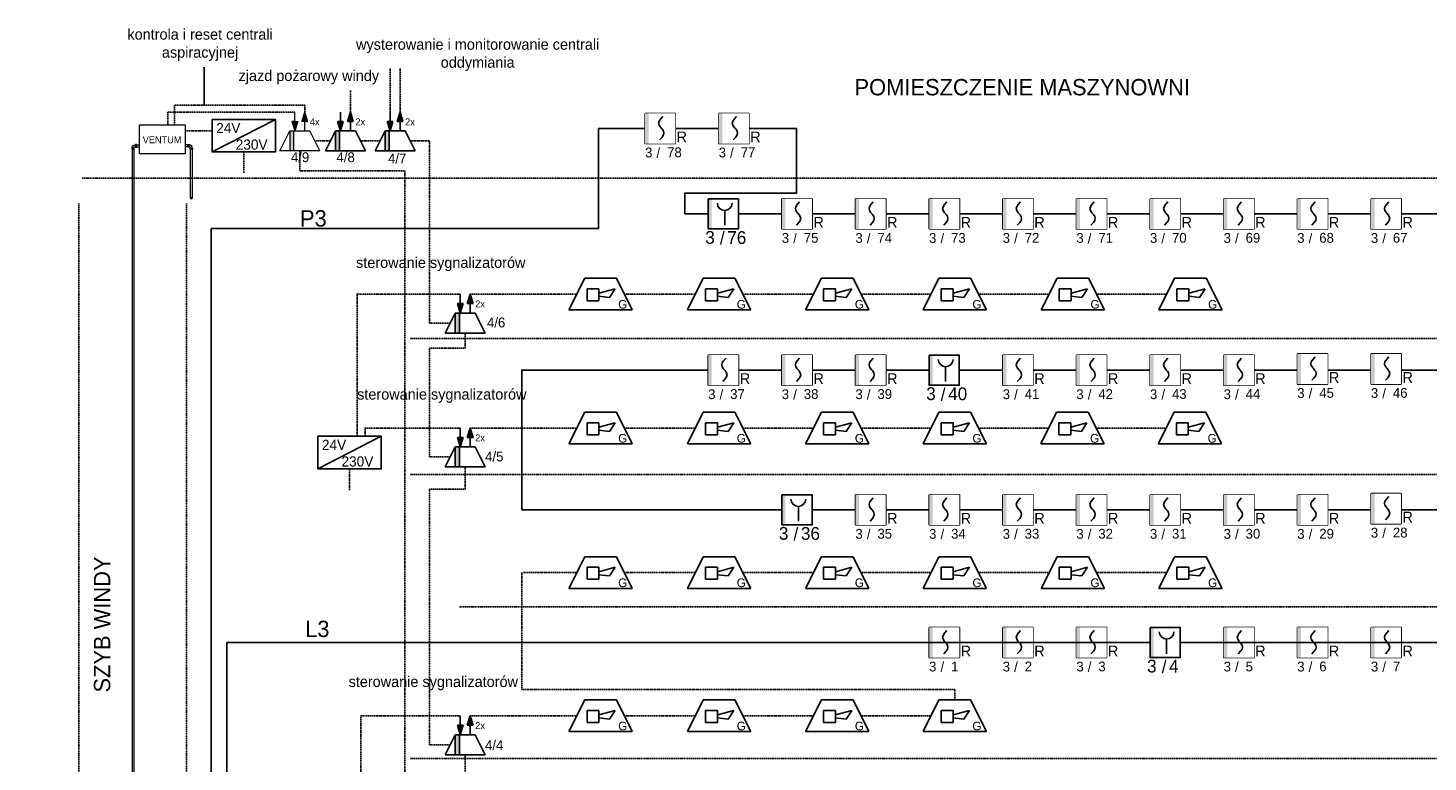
# Model space of a CAD drawing. Header units: millimetres. Extents: x -26513 to 76799, y 0 to 112149.
# Tile 4 of 98: x -10267 to -7415, y 76009 to 77505. Entities that reach past the tile are written whole.
import ezdxf
from ezdxf.enums import TextEntityAlignment as Align

# ---------------------------------------------------------------- set-up
doc = ezdxf.new("R2010")
doc.units = ezdxf.units.MM
doc.header["$LTSCALE"] = 2
doc.set_wipeout_variables(frame=1)
for name, pattern in [('CENTER2', [1.125, 0.75, -0.125, 0.125, -0.125]), ('HIDDEN', [0.375, 0.25, -0.125]), ('KRESKOWA', [19.05, 12.7, -6.35])]:
    doc.linetypes.add(name, pattern=pattern)
doc.layers.add('!SSP', color=1, linetype='Continuous', lineweight=20)
doc.layers.add('instalacja p.poż.', color=1, linetype='Continuous', lineweight=0)
for name, color, linetype in [('Linia SSP', 1, 'Continuous'), ('SIEMENS_czujki', 1, 'Continuous'), ('ssp', 1, 'Continuous')]:
    doc.layers.add(name, color=color, linetype=linetype)

# ---------------------------------------------------------------- blocks, each defined once
blk = doc.blocks.new('DUO')
at = {"color": 0}
blk.add_wipeout([(0, 61.4), (61.4, 61.4), (61.4, 0), (0, 0)], dxfattribs=at).dxf.layer = 'ssp'
at = {"layer": 'ssp'}
blk.add_lwpolyline([(0, 61.4), (61.4, 61.4), (61.4, 0), (0, 0)], close=True, dxfattribs=at)
blk.add_wipeout([(0, 61.4), (61.4, 61.4), (61.4, 0), (0, 0)]).dxf.layer = 'ssp'
h = blk.add_hatch(color=256, dxfattribs=at)
h.set_gradient(color1=(255, 0, 0), color2=(224, 0, 0), one_color=1, name='INVSPHERICAL')
h.paths.add_polyline_path([(7.2, 30.7), (7.2, 61.4), (0, 61.4), (0, 30.7)])
h.paths.add_polyline_path([(7.2, 0), (7.2, 30.7), (0, 30.7), (0, 0)])
for p, q in [((27.4, 41.5), (28.4, 45.4)), ((28.4, 37.6), (27.4, 41.5)), ((28.4, 45.4), (31.3, 49.9)), ((30.6, 34.3), (28.4, 37.6)), ((31.3, 33.1), (30.6, 34.3)), ((31.3, 49.9), (36.1, 55.2)), ((32.8, 31.4), (31.3, 33.1)), ((32.8, 31.4), (34.4, 29.7)), ((34.4, 29.7), (35.1, 28.6)), ((35.1, 28.6), (37.3, 25.3)), ((34.4, 13), (29.5, 7.6)), ((37.3, 17.4), (34.4, 13)), ((37.3, 25.3), (38.2, 21.3)), ((38.2, 21.3), (37.3, 17.4))]:
    blk.add_line(p, q, dxfattribs=at)
blk.add_text('R', height=22, dxfattribs=at).set_placement((64.1, 2.4))
at = {"layer": 'ssp', "flags": 8}
blk.add_attdef('PETLA', text='', height=20, dxfattribs=at).set_placement((14.7, -8.3), align=Align.TOP_RIGHT)
for tag, p in [('/', (23, -9)), ('ADRES', (44.6, -8))]:
    blk.add_attdef(tag, text='', height=20, dxfattribs=at).set_placement(p, align=Align.TOP_LEFT)
blk = doc.blocks.new('głosowy')
at = {"layer": 'ssp', "color": 1}
for p, q in [((-40.2, 0), (-20.1, 40.2)), ((-20.1, 40.2), (20.1, 40.2)), ((40.2, 0), (20.1, 40.2)), ((-17.2, 26.8), (-2.1, 26.8)), ((-17.2, 11.7), (-17.2, 26.8)), ((-2.1, 21.1), (18.5, 26.8)), ((-2.1, 26.8), (-2.1, 11.7)), ((18.5, 26.8), (11.4, 15.9)), ((40.2, 0), (-40.2, 0)), ((-2.1, 11.7), (-17.2, 11.7)), ((11.4, 15.9), (-2.1, 17.3))]:
    blk.add_line(p, q, dxfattribs=at)
blk.add_text('G', height=11, dxfattribs=at).set_placement((22.4, 1.6))
blk = doc.blocks.new('eks')
at = {"layer": 'ssp'}
h = blk.add_hatch(color=256, dxfattribs=at)
h.set_gradient(color1=(255, 0, 0), color2=(255, 0, 0))
h.paths.add_polyline_path([(-5.2, 20.7), (-2.2, 30.4), (-5.2, 30.4)])
h.paths.add_polyline_path([(-5.2, 20.7), (-5.2, 30.4), (-8.1, 30.4)])
h = blk.add_hatch(color=256, dxfattribs=at)
h.set_gradient(color1=(255, 0, 0), color2=(255, 0, 0))
h.paths.add_polyline_path([(5.2, 40.2), (2.2, 30.4), (5.2, 30.4), (8.1, 30.4)])
h = blk.add_hatch(color=256, dxfattribs=at)
h.set_gradient(color1=(255, 0, 0), color2=(255, 0, 0))
h.paths.add_polyline_path([(-6, 0), (-6, 20.7), (-10.3, 20.7), (-10.3, 0)])
for p, q in [((-5.2, 30.4), (-8.1, 30.4)), ((-8.1, 30.4), (-5.2, 20.7)), ((-5.2, 30.4), (-5.2, 40.2)), ((-5.2, 30.4), (-2.2, 30.4)), ((-2.2, 30.4), (-5.2, 20.7)), ((2.2, 30.4), (5.2, 40.2)), ((5.2, 30.4), (2.2, 30.4)), ((8.1, 30.4), (5.2, 40.2)), ((5.2, 20.7), (5.2, 30.4)), ((5.2, 30.4), (8.1, 30.4)), ((-20.7, 0), (-10.3, 20.7)), ((-10.3, 20.7), (10.3, 20.7)), ((-10.3, 20.7), (-10.3, 0)), ((-6, 0), (-6, 20.7)), ((20.7, 0), (10.3, 20.7)), ((20.7, 0), (-20.7, 0))]:
    blk.add_line(p, q, dxfattribs=at)
blk.add_text('2x', height=7.14, dxfattribs=at).set_placement((10.3, 26.5))
blk = doc.blocks.new('ROP')
blk.add_wipeout([(-15.4, 76.7), (76.7, 76.7), (76.7, -15.4), (-15.4, -15.4)]).dxf.layer = 'ssp'
at = {"layer": 'ssp'}
h = blk.add_hatch(color=256, dxfattribs=at)
h.set_gradient(color1=(255, 0, 0), color2=(224, 0, 0), one_color=1, name='INVSPHERICAL')
h.paths.add_polyline_path([(-4.6, 30.7), (-4.6, 76.7), (-15.4, 76.7), (-15.4, 30.7)])
h.paths.add_polyline_path([(-4.6, -15.4), (-4.6, 30.7), (-15.4, 30.7), (-15.4, -15.4)])
blk.add_line((35, 41), (35, -4.1), dxfattribs=at)
blk.add_lwpolyline([(-15.4, 76.7), (76.7, 76.7), (76.7, -15.4), (-15.4, -15.4)], close=True, dxfattribs=at)
blk.add_arc((35, 63.6), 22.6, 180, 0, dxfattribs=at)
blk.add_text('/', height=39, dxfattribs=at).set_placement((27.4, -42.4), align=Align.MIDDLE)
at = {"layer": 'ssp', "flags": 8}
blk.add_attdef('PETLA', text='', height=39, dxfattribs=at).set_placement((4.5, -21.7), align=Align.TOP_RIGHT)
blk.add_attdef('ADRES', text='', height=39, dxfattribs=at).set_placement((42.6, -22), align=Align.TOP_LEFT)

msp = doc.modelspace()

# ---------------------------------------------------------------- hatches: boundary and pattern name
at = {"layer": 'Linia SSP', "lineweight": 5}
h = msp.add_hatch(color=1, dxfattribs=at)
h.set_gradient(color1=(255, 0, 0), color2=(255, 0, 0))
h.paths.add_polyline_path([(-9723.8, 77295), (-9717.9, 77314.3), (-9723.8, 77314.3)])
h.paths.add_polyline_path([(-9723.8, 77295), (-9723.8, 77314.3), (-9729.6, 77314.3)])
h = msp.add_hatch(color=256, dxfattribs=at)
h.set_gradient(color1=(255, 0, 0), color2=(255, 0, 0))
h.paths.add_polyline_path([(-9703.4, 77333.6), (-9709.2, 77314.3), (-9703.4, 77314.3), (-9697.5, 77314.3)])
h = msp.add_hatch(color=256, dxfattribs=at)
h.set_gradient(color1=(255, 0, 0), color2=(255, 0, 0))
h.paths.add_polyline_path([(-9725.5, 77254.3), (-9725.5, 77295), (-9733.9, 77295), (-9733.9, 77254.3)])

# ---------------------------------------------------------------- linework, layer by layer
at = {"layer": '!SSP'}
for points in [[(-10055.8, 77259.7), (-10055.8, 77257.7), (-10050.8, 77257.7), (-10050.8, 77259.7)], [(-10048.3, 77262.2), (-10046.3, 77262.2), (-10046.3, 77267.2), (-10048.3, 77267.2)], [(-9939.5, 77262.2), (-9941.5, 77262.2), (-9941.5, 77267.2), (-9939.5, 77267.2)], [(-9932, 77259.7), (-9932, 77257.7), (-9937, 77257.7), (-9937, 77259.7)]]:
    msp.add_lwpolyline(points, close=True, dxfattribs=at)
for points in [[(-10055.3, 77259.7), (-10055.3, 77260.7, -0.414214), (-10049.3, 77266.7), (-10048.3, 77266.7)], [(-10051.3, 77259.7), (-10051.3, 77260.7, -0.414214), (-10049.3, 77262.7), (-10048.3, 77262.7)], [(-9932.5, 77259.7), (-9932.5, 77260.7, 0.414214), (-9938.5, 77266.7), (-9939.5, 77266.7)], [(-9936.5, 77259.7), (-9936.5, 77260.7, 0.414214), (-9938.5, 77262.7), (-9939.5, 77262.7)]]:
    msp.add_lwpolyline(points, format="xyb", dxfattribs=at)
for points in [[(-10051.3, 77259.7), (-10055.3, 77259.7)], [(-10051.3, 77257.7), (-10055.3, 77257.7)], [(-10055.3, 77257.7), (-10055.3, 74983.6)], [(-10051.3, 74983.6), (-10051.3, 77257.7)], [(-10046.3, 77266.7), (-10040.1, 77266.7)], [(-10046.3, 77262.7), (-10040.1, 77262.7)], [(-9941.5, 77266.7), (-9946.9, 77266.7)], [(-9941.5, 77262.7), (-9946.9, 77262.7)], [(-9936.5, 77259.7), (-9932.5, 77259.7)], [(-9936.5, 77257.7), (-9932.5, 77257.7)], [(-9936.5, 77158), (-9936.5, 77257.7)], [(-9932.5, 77257.7), (-9932.5, 77158)]]:
    msp.add_lwpolyline(points, dxfattribs=at)
at = {"layer": 'instalacja p.poż.'}
msp.add_lwpolyline([(-10040.1, 77307.5), (-9946.9, 77307.5), (-9946.9, 77248.5), (-10040.1, 77248.5)], close=True, dxfattribs=at)
at = {"layer": 'instalacja p.poż.', "extrusion": (0, 0, -1)}
msp.add_ellipse((-9934.5, 77158), major_axis=(2, 0), ratio=0.451, dxfattribs=at)
at = {"layer": 'Linia SSP', "color": 1, "lineweight": 5}
for p, q in [((-9723.8, 77314.3), (-9729.6, 77314.3)), ((-9729.6, 77314.3), (-9723.8, 77295)), ((-9723.8, 77314.3), (-9723.8, 77333.6)), ((-9723.8, 77314.3), (-9717.9, 77314.3)), ((-9717.9, 77314.3), (-9723.8, 77295)), ((-9709.2, 77314.3), (-9703.4, 77333.6)), ((-9703.4, 77314.3), (-9709.2, 77314.3)), ((-9697.5, 77314.3), (-9703.4, 77333.6)), ((-9703.4, 77295), (-9703.4, 77314.3)), ((-9703.4, 77314.3), (-9697.5, 77314.3)), ((-9754.3, 77254.3), (-9733.9, 77295)), ((-9733.9, 77295), (-9693.2, 77295)), ((-9733.9, 77295), (-9733.9, 77254.3)), ((-9725.5, 77254.3), (-9725.5, 77295)), ((-9672.8, 77254.3), (-9693.2, 77295)), ((-9672.8, 77254.3), (-9754.3, 77254.3))]:
    msp.add_line(p, q, dxfattribs=at)
at = {"layer": 'ssp'}
for p, q in [((-9908.2, 77347.6), (-9908.2, 77425)), ((-9892.2, 77252.2), (-9763.1, 77318.5)), ((-9105, 77300.2), (-9105, 77168.3)), ((-9105, 77168.3), (-9105, 77096.4)), ((-9105, 77096.4), (-9894, 77096.4)), ((-9894, 77096.4), (-9894, 74866.6)), ((-9676.8, 76606.6), (-9547.7, 76672.9))]:
    msp.add_line(p, q, dxfattribs=at)
at = {"layer": 'ssp', "linetype": 'HIDDEN', "ltscale": 5}
for p, q in [((-9529.6, 77333.6), (-9529.6, 77423.6)), ((-9509.2, 77333.6), (-9509.2, 77423.6)), ((-9610.5, 77333.6), (-9610.5, 77378.6)), ((-9703.4, 77347.6), (-9969.1, 77347.6)), ((-9969.1, 77347.6), (-9969.1, 77307.5)), ((-9703.4, 77333.6), (-9703.4, 77347.6)), ((-9982.6, 77333.6), (-9982.6, 77307.5)), ((-9982.6, 77333.6), (-9883.3, 77333.6)), ((-9723.8, 77333.6), (-9883.3, 77333.6)), ((-9946.9, 77295.3), (-9892.2, 77295.3)), ((-9651.3, 77274.6), (-9683, 77274.6)), ((-9550, 77274.6), (-9590.1, 77274.6)), ((-9449.6, 77274.6), (-9488.8, 77274.6)), ((-9449.6, 76903.7), (-9449.6, 77274.6)), ((-9827.7, 77252.2), (-9827.7, 77209.7)), ((-9713.6, 77254.3), (-9713.6, 77213.6)), ((-9713.6, 77213.6), (-9499.3, 77213.6)), ((-9499.3, 77213.6), (-9499.3, 74675.6)), ((-9596.9, 76964), (-9596.9, 76672.9)), ((-9386.9, 76962.7), (-9596.9, 76962.7)), ((-9366.5, 76962.7), (-9216.3, 76962.7)), ((-9216.3, 76962.7), (-9149.2, 76962.7)), ((-9052.6, 76962.7), (-8907.7, 76962.7)), ((-8811.1, 76962.7), (-8667.2, 76962.7)), ((-8571.6, 76962.7), (-8427.7, 76962.7)), ((-8331.1, 76962.7), (-8187.2, 76962.7)), ((-8091.5, 76962.7), (-7947.6, 76962.7)), ((-9407.3, 76903.7), (-9449.6, 76903.7)), ((-9376.7, 76852.8), (-9376.7, 76883.3)), ((-9449.6, 76630.8), (-9449.6, 76852.8)), ((-9449.6, 76852.8), (-9376.7, 76852.8)), ((-9580.2, 76691), (-9580.2, 76672.9)), ((-9386.9, 76689.7), (-9580.2, 76689.7)), ((-9366.5, 76689.7), (-9149.2, 76689.7)), ((-9052.6, 76689.7), (-8907.7, 76689.7)), ((-8811.1, 76689.7), (-8667.2, 76689.7)), ((-8571.6, 76689.7), (-8427.7, 76689.7)), ((-8332, 76689.7), (-8188.1, 76689.7)), ((-8092.5, 76689.7), (-7948.6, 76689.7)), ((-9407.3, 76630.8), (-9449.6, 76630.8)), ((-9612.2, 76563.4), (-9612.2, 76606.6)), ((-9376.7, 76565.5), (-9376.7, 76610.4)), ((-9449.6, 76044.5), (-9449.6, 76565.5)), ((-9449.6, 76565.5), (-9376.7, 76565.5)), ((-9261.6, 76156.8), (-9261.6, 76395.3)), ((-9257.8, 76395.3), (-9149.2, 76395.3)), ((-9052.6, 76395.3), (-8907.7, 76395.3)), ((-8811.1, 76395.3), (-8667.2, 76395.3)), ((-8571.6, 76395.3), (-8427.7, 76395.3)), ((-8331.1, 76395.3), (-8187.2, 76395.3)), ((-8091.5, 76395.3), (-7947.6, 76395.3)), ((-8379.4, 76156.8), (-9261.6, 76156.8)), ((-8379.4, 76135.7), (-8379.4, 76156.8)), ((-9589.5, 75280.5), (-9589.5, 76103.5)), ((-9589.5, 76103.5), (-9386.9, 76103.5)), ((-9366.5, 76103.5), (-9366.5, 76103.5)), ((-9366.5, 76103.5), (-9321.3, 76103.5)), ((-9321.3, 76103.5), (-9149.2, 76103.5)), ((-9052.6, 76103.5), (-8907.7, 76103.5)), ((-8811.1, 76103.5), (-8667.2, 76103.5)), ((-8571.6, 76103.5), (-8427.7, 76103.5)), ((-9407.3, 76044.5), (-9449.6, 76044.5)), ((-9376.7, 75983.3), (-9376.7, 76024.1))]:
    msp.add_line(p, q, dxfattribs=at)
at = {"layer": 'ssp', "color": 0, "linetype": 'KRESKOWA', "ltscale": 0.1}
for p, q in [((-10157.2, 77198.6), (-4525.1, 77198.6)), ((-10163.4, 74954.3), (-10163.4, 77148.8)), ((-9944.1, 74954.3), (-9944.1, 77148.8)), ((-9488.2, 76872.5), (-4525.1, 76872.5)), ((-9488.2, 76595.4), (-4525.1, 76595.4)), ((-9388.2, 76325.3), (-4525.1, 76325.3)), ((-9488.2, 76016.8), (-4525.1, 76016.8))]:
    msp.add_line(p, q, dxfattribs=at)
at = {"layer": 'ssp'}
for points in [[(-9892.2, 77318.5), (-9763.1, 77318.5), (-9763.1, 77252.2), (-9892.2, 77252.2)], [(-9676.8, 76672.9), (-9547.7, 76672.9), (-9547.7, 76606.6), (-9676.8, 76606.6)]]:
    msp.add_lwpolyline(points, close=True, dxfattribs=at)

# ---------------------------------------------------------------- block references
at = {"layer": 'SIEMENS_czujki'}
ref = msp.add_blockref('DUO', (-8431.5, 76222), dxfattribs=at)
ref.add_attrib('PETLA', '3', dxfattribs={"layer": 'ssp', "height": 20}).set_placement((-8416.9, 76213.8), align=Align.TOP_RIGHT)
ref.add_attrib('ADRES', '1', dxfattribs={"layer": 'ssp', "height": 20}).set_placement((-8386.9, 76214), align=Align.TOP_LEFT)
ref.add_attrib('/', '/', dxfattribs={"layer": 'ssp', "height": 20}).set_placement((-8408.5, 76213.1), align=Align.TOP_LEFT)
ref = msp.add_blockref('DUO', (-8281.5, 76222), dxfattribs=at)
ref.add_attrib('PETLA', '3', dxfattribs={"layer": 'ssp', "height": 20}).set_placement((-8266.9, 76213.8), align=Align.TOP_RIGHT)
ref.add_attrib('ADRES', '2', dxfattribs={"layer": 'ssp', "height": 20}).set_placement((-8236.9, 76214), align=Align.TOP_LEFT)
ref.add_attrib('/', '/', dxfattribs={"layer": 'ssp', "height": 20}).set_placement((-8258.5, 76213.1), align=Align.TOP_LEFT)
ref = msp.add_blockref('DUO', (-8131.5, 76222), dxfattribs=at)
ref.add_attrib('PETLA', '3', dxfattribs={"layer": 'ssp', "height": 20}).set_placement((-8116.9, 76213.8), align=Align.TOP_RIGHT)
ref.add_attrib('ADRES', '3', dxfattribs={"layer": 'ssp', "height": 20}).set_placement((-8086.9, 76214), align=Align.TOP_LEFT)
ref.add_attrib('/', '/', dxfattribs={"layer": 'ssp', "height": 20}).set_placement((-8108.5, 76213.1), align=Align.TOP_LEFT)
ref = msp.add_blockref('DUO', (-7831.5, 76222), dxfattribs=at)
ref.add_attrib('PETLA', '3', dxfattribs={"layer": 'ssp', "height": 20}).set_placement((-7816.9, 76213.8), align=Align.TOP_RIGHT)
ref.add_attrib('ADRES', '5', dxfattribs={"layer": 'ssp', "height": 20}).set_placement((-7786.9, 76214), align=Align.TOP_LEFT)
ref.add_attrib('/', '/', dxfattribs={"layer": 'ssp', "height": 20}).set_placement((-7808.5, 76213.1), align=Align.TOP_LEFT)
ref = msp.add_blockref('DUO', (-7681.5, 76222), dxfattribs=at)
ref.add_attrib('PETLA', '3', dxfattribs={"layer": 'ssp', "height": 20}).set_placement((-7666.9, 76213.8), align=Align.TOP_RIGHT)
ref.add_attrib('ADRES', '6', dxfattribs={"layer": 'ssp', "height": 20}).set_placement((-7636.9, 76214), align=Align.TOP_LEFT)
ref.add_attrib('/', '/', dxfattribs={"layer": 'ssp', "height": 20}).set_placement((-7658.5, 76213.1), align=Align.TOP_LEFT)
ref = msp.add_blockref('DUO', (-7531.5, 76222), dxfattribs=at)
ref.add_attrib('PETLA', '3', dxfattribs={"layer": 'ssp', "height": 20}).set_placement((-7516.9, 76213.8), align=Align.TOP_RIGHT)
ref.add_attrib('ADRES', '7', dxfattribs={"layer": 'ssp', "height": 20}).set_placement((-7486.9, 76214), align=Align.TOP_LEFT)
ref.add_attrib('/', '/', dxfattribs={"layer": 'ssp', "height": 20}).set_placement((-7508.5, 76213.1), align=Align.TOP_LEFT)
at = {"layer": 'ssp'}
for name, p, xscale, yscale, zscale in [('eks', (-9620.7, 77254.3), 1.973743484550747, 1.973743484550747, 1.973743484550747), ('eks', (-9519.4, 77254.3), 1.973743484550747, 1.973743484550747, 1.973743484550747), ('głosowy', (-9100.9, 76930.5), 1.603317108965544, 1.603317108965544, 1.603317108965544), ('głosowy', (-8859.4, 76930.5), 1.603317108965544, 1.603317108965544, 1.603317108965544), ('głosowy', (-8618.9, 76930.5), 1.603317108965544, 1.603317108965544, 1.603317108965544), ('głosowy', (-8379.4, 76930.5), 1.603317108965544, 1.603317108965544, 1.603317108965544), ('głosowy', (-8138.9, 76930.5), 1.603317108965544, 1.603317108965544, 1.603317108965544), ('głosowy', (-7899.3, 76930.5), 1.603317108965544, 1.603317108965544, 1.603317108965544), ('eks', (-9376.7, 76883.3), 1.973743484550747, 1.973743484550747, 1.973743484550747), ('głosowy', (-9100.9, 76657.5), 1.603317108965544, 1.603317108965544, 1.603317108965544), ('głosowy', (-8859.4, 76657.5), 1.603317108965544, 1.603317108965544, 1.603317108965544), ('głosowy', (-8618.9, 76657.5), 1.603317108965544, 1.603317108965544, 1.603317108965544), ('głosowy', (-8379.4, 76657.5), 1.603317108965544, 1.603317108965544, 1.603317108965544), ('głosowy', (-8139.8, 76657.5), 1.603317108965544, 1.603317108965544, 1.603317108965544), ('głosowy', (-7900.3, 76657.5), 1.603317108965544, 1.603317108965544, 1.603317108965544), ('eks', (-9376.7, 76610.4), 1.973743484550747, 1.973743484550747, 1.973743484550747), ('głosowy', (-9100.9, 76363.1), 1.603317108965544, 1.603317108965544, 1.603317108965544), ('głosowy', (-8859.4, 76363.1), 1.603317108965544, 1.603317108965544, 1.603317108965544), ('głosowy', (-8618.9, 76363.1), 1.603317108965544, 1.603317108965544, 1.603317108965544), ('głosowy', (-8379.4, 76363.1), 1.603317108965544, 1.603317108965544, 1.603317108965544), ('głosowy', (-8138.9, 76363.1), 1.603317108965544, 1.603317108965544, 1.603317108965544), ('głosowy', (-7899.3, 76363.1), 1.603317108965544, 1.603317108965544, 1.603317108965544), ('głosowy', (-9100.9, 76071.3), 1.603317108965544, 1.603317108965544, 1.603317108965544), ('głosowy', (-8859.4, 76071.3), 1.603317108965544, 1.603317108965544, 1.603317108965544), ('głosowy', (-8618.9, 76071.3), 1.603317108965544, 1.603317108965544, 1.603317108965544), ('głosowy', (-8379.4, 76071.3), 1.603317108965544, 1.603317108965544, 1.603317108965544), ('eks', (-9376.7, 76024.1), 1.973743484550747, 1.973743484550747, 1.973743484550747)]:
    msp.add_blockref(name, p, dxfattribs=dict(at, xscale=xscale, yscale=yscale, zscale=zscale))

# ---------------------------------------------------------------- texts
at = {"char_height": 22, "attachment_point": 1}
for s, width, gutter_width, insert in [('\\pxqc;{\\C0;wysterowanie i monitorowanie centrali oddymiania}', 563.105, 60, (-9632.8, 77482.5)), ('\\pxqc;sterowanie sygnalizatorów', 485.65, 11.7, (-9669.3, 77038)), ('\\pxqc;sterowanie sygnalizatorów', 485.65, 11.7, (-9667.1, 76769.7)), ('\\pxqc;sterowanie sygnalizatorów', 485.65, 11.7, (-9684.5, 76184.1))]:
    msp.add_mtext_dynamic_manual_height_columns(s, width=width, gutter_width=gutter_width, heights=[0], dxfattribs=dict(at, insert=insert))
at = {"layer": 'instalacja p.poż.', "insert": (-10033.6, 77284), "char_height": 14, "attachment_point": 1}
msp.add_mtext_dynamic_manual_height_columns('VENTUM', width=69.627, gutter_width=25, heights=[0], dxfattribs=at)
at = {"layer": 'Linia SSP', "color": 1, "linetype": 'CENTER2', "lineweight": 5}
msp.add_text('4x', height=14.1, dxfattribs=at).set_placement((-9693.2, 77306.5))
at = {"layer": 'ssp', "linetype": 'HIDDEN', "ltscale": 5, "attachment_point": 1}
for s, width, gutter_width, insert, char_height in [('\\pxqc;{\\C0;kontrola i reset centrali aspiracyjnej}', 410.421, 60, (-10122, 77503), 22), ('\\pxqc;{\\C0;zjazd pożarowy windy}', 377.945, 60, (-9884.2, 77418.8), 22), ('24V', 50.336, 21.5, (-9883.9, 77311.4), 20.76), ('230V', 50.336, 21.5, (-9844.1, 77277.7), 20.76), ('4/9', 29.248, 12.5, (-9731.6, 77251.6), 20), ('4/8', 29.248, 12.5, (-9638.8, 77251.6), 20), ('4/7', 29.248, 12.5, (-9533.8, 77249), 20), ('4/6', 29.248, 12.5, (-9332.2, 76914.8), 20), ('24V', 50.336, 21.5, (-9668.5, 76665.8), 20.76), ('230V', 50.336, 21.5, (-9628.6, 76632.1), 20.76), ('4/5', 29.248, 12.5, (-9336, 76641.8), 20), ('4/4', 29.248, 12.5, (-9336.3, 76053.5), 20)]:
    msp.add_mtext_dynamic_manual_height_columns(s, width=width, gutter_width=gutter_width, heights=[0], dxfattribs=dict(at, insert=insert, char_height=char_height))
at = {"layer": 'ssp', "color": 0, "attachment_point": 1}
for s, width, insert, char_height in [('\\pxqc;POMIESZCZENIE MASZYNOWNI', 804.713, (-8644.4, 77400.9), 33.324), ('\\pxqc;P3', 55.078, (-9713.5, 77133.6), 33.32), ('\\pxqc;L3', 53.483, (-9704.6, 76297.2), 33.32)]:
    msp.add_mtext_dynamic_manual_height_columns(s, width=width, gutter_width=11.7, heights=[0], dxfattribs=dict(at, insert=insert, char_height=char_height))
at = {"layer": 'ssp', "color": 0, "insert": (-10133.1, 76080.6), "char_height": 33.324, "attachment_point": 1, "rotation": 90}
msp.add_mtext_dynamic_manual_height_columns('\\pxqc;SZYB WINDY', width=417.766, gutter_width=11.7, heights=[0], dxfattribs=at)

# ---------------------------------------------------------------- next in the draw order: linework, layer by layer
at = {"layer": 'ssp'}
msp.add_lwpolyline([(-10267.2, 74834.8), (-9862.2, 74834.8), (-9862.2, 76252.8), (-5802.1, 76252.8), (-5802.1, 76523.2), (-9261.6, 76523.2), (-9261.6, 76807.7), (-5802.1, 76807.7), (-5802.1, 77126.1), (-8929.6, 77126.1)], dxfattribs=at)

# ---------------------------------------------------------------- next in the draw order: block references
at = {"layer": 'SIEMENS_czujki'}
ref = msp.add_blockref('DUO', (-8731.5, 77095.4), dxfattribs=at)
ref.add_attrib('PETLA', '3', dxfattribs={"layer": 'ssp', "height": 20}).set_placement((-8716.9, 77087.1), align=Align.TOP_RIGHT)
ref.add_attrib('ADRES', '75', dxfattribs={"layer": 'ssp', "height": 20}).set_placement((-8686.9, 77087.3), align=Align.TOP_LEFT)
ref.add_attrib('/', '/', dxfattribs={"layer": 'ssp', "height": 20}).set_placement((-8708.5, 77086.4), align=Align.TOP_LEFT)
ref = msp.add_blockref('DUO', (-8581.5, 77095.4), dxfattribs=at)
ref.add_attrib('PETLA', '3', dxfattribs={"layer": 'ssp', "height": 20}).set_placement((-8566.9, 77087.1), align=Align.TOP_RIGHT)
ref.add_attrib('ADRES', '74', dxfattribs={"layer": 'ssp', "height": 20}).set_placement((-8536.9, 77087.3), align=Align.TOP_LEFT)
ref.add_attrib('/', '/', dxfattribs={"layer": 'ssp', "height": 20}).set_placement((-8558.5, 77086.4), align=Align.TOP_LEFT)
ref = msp.add_blockref('DUO', (-8431.5, 77095.4), dxfattribs=at)
ref.add_attrib('PETLA', '3', dxfattribs={"layer": 'ssp', "height": 20}).set_placement((-8416.9, 77087.1), align=Align.TOP_RIGHT)
ref.add_attrib('ADRES', '73', dxfattribs={"layer": 'ssp', "height": 20}).set_placement((-8386.9, 77087.3), align=Align.TOP_LEFT)
ref.add_attrib('/', '/', dxfattribs={"layer": 'ssp', "height": 20}).set_placement((-8408.5, 77086.4), align=Align.TOP_LEFT)
ref = msp.add_blockref('DUO', (-8281.5, 77095.4), dxfattribs=at)
ref.add_attrib('PETLA', '3', dxfattribs={"layer": 'ssp', "height": 20}).set_placement((-8266.9, 77087.1), align=Align.TOP_RIGHT)
ref.add_attrib('ADRES', '72', dxfattribs={"layer": 'ssp', "height": 20}).set_placement((-8236.9, 77087.3), align=Align.TOP_LEFT)
ref.add_attrib('/', '/', dxfattribs={"layer": 'ssp', "height": 20}).set_placement((-8258.5, 77086.4), align=Align.TOP_LEFT)
ref = msp.add_blockref('DUO', (-8131.5, 77095.4), dxfattribs=at)
ref.add_attrib('PETLA', '3', dxfattribs={"layer": 'ssp', "height": 20}).set_placement((-8116.9, 77087.1), align=Align.TOP_RIGHT)
ref.add_attrib('ADRES', '71', dxfattribs={"layer": 'ssp', "height": 20}).set_placement((-8086.9, 77087.3), align=Align.TOP_LEFT)
ref.add_attrib('/', '/', dxfattribs={"layer": 'ssp', "height": 20}).set_placement((-8108.5, 77086.4), align=Align.TOP_LEFT)
ref = msp.add_blockref('DUO', (-7981.5, 77095.4), dxfattribs=at)
ref.add_attrib('PETLA', '3', dxfattribs={"layer": 'ssp', "height": 20}).set_placement((-7966.9, 77087.1), align=Align.TOP_RIGHT)
ref.add_attrib('ADRES', '70', dxfattribs={"layer": 'ssp', "height": 20}).set_placement((-7936.9, 77087.3), align=Align.TOP_LEFT)
ref.add_attrib('/', '/', dxfattribs={"layer": 'ssp', "height": 20}).set_placement((-7958.5, 77086.4), align=Align.TOP_LEFT)
ref = msp.add_blockref('DUO', (-7831.5, 77095.4), dxfattribs=at)
ref.add_attrib('PETLA', '3', dxfattribs={"layer": 'ssp', "height": 20}).set_placement((-7816.9, 77087.1), align=Align.TOP_RIGHT)
ref.add_attrib('ADRES', '69', dxfattribs={"layer": 'ssp', "height": 20}).set_placement((-7786.9, 77087.3), align=Align.TOP_LEFT)
ref.add_attrib('/', '/', dxfattribs={"layer": 'ssp', "height": 20}).set_placement((-7808.5, 77086.4), align=Align.TOP_LEFT)
ref = msp.add_blockref('DUO', (-7681.5, 77095.4), dxfattribs=at)
ref.add_attrib('PETLA', '3', dxfattribs={"layer": 'ssp', "height": 20}).set_placement((-7666.9, 77087.1), align=Align.TOP_RIGHT)
ref.add_attrib('ADRES', '68', dxfattribs={"layer": 'ssp', "height": 20}).set_placement((-7636.9, 77087.3), align=Align.TOP_LEFT)
ref.add_attrib('/', '/', dxfattribs={"layer": 'ssp', "height": 20}).set_placement((-7658.5, 77086.4), align=Align.TOP_LEFT)
ref = msp.add_blockref('DUO', (-7531.5, 77095.4), dxfattribs=at)
ref.add_attrib('PETLA', '3', dxfattribs={"layer": 'ssp', "height": 20}).set_placement((-7516.9, 77087.1), align=Align.TOP_RIGHT)
ref.add_attrib('ADRES', '67', dxfattribs={"layer": 'ssp', "height": 20}).set_placement((-7486.9, 77087.3), align=Align.TOP_LEFT)
ref.add_attrib('/', '/', dxfattribs={"layer": 'ssp', "height": 20}).set_placement((-7508.5, 77086.4), align=Align.TOP_LEFT)
ref = msp.add_blockref('DUO', (-8881.5, 76777), dxfattribs=at)
ref.add_attrib('PETLA', '3', dxfattribs={"layer": 'ssp', "height": 20}).set_placement((-8866.9, 76768.7), align=Align.TOP_RIGHT)
ref.add_attrib('ADRES', '37', dxfattribs={"layer": 'ssp', "height": 20}).set_placement((-8836.9, 76769), align=Align.TOP_LEFT)
ref.add_attrib('/', '/', dxfattribs={"layer": 'ssp', "height": 20}).set_placement((-8858.5, 76768), align=Align.TOP_LEFT)
ref = msp.add_blockref('DUO', (-8731.5, 76777), dxfattribs=at)
ref.add_attrib('PETLA', '3', dxfattribs={"layer": 'ssp', "height": 20}).set_placement((-8716.9, 76768.7), align=Align.TOP_RIGHT)
ref.add_attrib('ADRES', '38', dxfattribs={"layer": 'ssp', "height": 20}).set_placement((-8686.9, 76769), align=Align.TOP_LEFT)
ref.add_attrib('/', '/', dxfattribs={"layer": 'ssp', "height": 20}).set_placement((-8708.5, 76768), align=Align.TOP_LEFT)
ref = msp.add_blockref('DUO', (-8581.5, 76777), dxfattribs=at)
ref.add_attrib('PETLA', '3', dxfattribs={"layer": 'ssp', "height": 20}).set_placement((-8566.9, 76768.7), align=Align.TOP_RIGHT)
ref.add_attrib('ADRES', '39', dxfattribs={"layer": 'ssp', "height": 20}).set_placement((-8536.9, 76769), align=Align.TOP_LEFT)
ref.add_attrib('/', '/', dxfattribs={"layer": 'ssp', "height": 20}).set_placement((-8558.5, 76768), align=Align.TOP_LEFT)
ref = msp.add_blockref('ROP', (-8421.3, 76787.3), dxfattribs=dict(at, xscale=0.6671009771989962, yscale=0.6671009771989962, zscale=0.6671009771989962))
ref.add_attrib('PETLA', '3', dxfattribs={"layer": 'ssp', "height": 26}).set_placement((-8418.3, 76772.8), align=Align.TOP_RIGHT)
ref.add_attrib('ADRES', '40', dxfattribs={"layer": 'ssp', "height": 26.02}).set_placement((-8392.8, 76772.6), align=Align.TOP_LEFT)
ref = msp.add_blockref('DUO', (-8281.5, 76777), dxfattribs=at)
ref.add_attrib('PETLA', '3', dxfattribs={"layer": 'ssp', "height": 20}).set_placement((-8266.9, 76768.7), align=Align.TOP_RIGHT)
ref.add_attrib('ADRES', '41', dxfattribs={"layer": 'ssp', "height": 20}).set_placement((-8236.9, 76769), align=Align.TOP_LEFT)
ref.add_attrib('/', '/', dxfattribs={"layer": 'ssp', "height": 20}).set_placement((-8258.5, 76768), align=Align.TOP_LEFT)
ref = msp.add_blockref('DUO', (-8131.5, 76777), dxfattribs=at)
ref.add_attrib('PETLA', '3', dxfattribs={"layer": 'ssp', "height": 20}).set_placement((-8116.9, 76768.7), align=Align.TOP_RIGHT)
ref.add_attrib('ADRES', '42', dxfattribs={"layer": 'ssp', "height": 20}).set_placement((-8086.9, 76769), align=Align.TOP_LEFT)
ref.add_attrib('/', '/', dxfattribs={"layer": 'ssp', "height": 20}).set_placement((-8108.5, 76768), align=Align.TOP_LEFT)
ref = msp.add_blockref('DUO', (-7981.5, 76777), dxfattribs=at)
ref.add_attrib('PETLA', '3', dxfattribs={"layer": 'ssp', "height": 20}).set_placement((-7966.9, 76768.7), align=Align.TOP_RIGHT)
ref.add_attrib('ADRES', '43', dxfattribs={"layer": 'ssp', "height": 20}).set_placement((-7936.9, 76769), align=Align.TOP_LEFT)
ref.add_attrib('/', '/', dxfattribs={"layer": 'ssp', "height": 20}).set_placement((-7958.5, 76768), align=Align.TOP_LEFT)
ref = msp.add_blockref('DUO', (-7831.5, 76777), dxfattribs=at)
ref.add_attrib('PETLA', '3', dxfattribs={"layer": 'ssp', "height": 20}).set_placement((-7816.9, 76768.7), align=Align.TOP_RIGHT)
ref.add_attrib('ADRES', '44', dxfattribs={"layer": 'ssp', "height": 20}).set_placement((-7786.9, 76769), align=Align.TOP_LEFT)
ref.add_attrib('/', '/', dxfattribs={"layer": 'ssp', "height": 20}).set_placement((-7808.5, 76768), align=Align.TOP_LEFT)
ref = msp.add_blockref('DUO', (-7681.5, 76779.4), dxfattribs=at)
ref.add_attrib('PETLA', '3', dxfattribs={"layer": 'ssp', "height": 20}).set_placement((-7666.9, 76771.1), align=Align.TOP_RIGHT)
ref.add_attrib('ADRES', '45', dxfattribs={"layer": 'ssp', "height": 20}).set_placement((-7636.9, 76771.4), align=Align.TOP_LEFT)
ref.add_attrib('/', '/', dxfattribs={"layer": 'ssp', "height": 20}).set_placement((-7658.5, 76770.4), align=Align.TOP_LEFT)
ref = msp.add_blockref('DUO', (-7531.5, 76779.4), dxfattribs=at)
ref.add_attrib('PETLA', '3', dxfattribs={"layer": 'ssp', "height": 20}).set_placement((-7516.9, 76771.1), align=Align.TOP_RIGHT)
ref.add_attrib('ADRES', '46', dxfattribs={"layer": 'ssp', "height": 20}).set_placement((-7486.9, 76771.4), align=Align.TOP_LEFT)
ref.add_attrib('/', '/', dxfattribs={"layer": 'ssp', "height": 20}).set_placement((-7508.5, 76770.4), align=Align.TOP_LEFT)
ref = msp.add_blockref('ROP', (-8721.3, 76502.7), dxfattribs=dict(at, xscale=0.6671009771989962, yscale=0.6671009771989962, zscale=0.6671009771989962))
ref.add_attrib('PETLA', '3', dxfattribs={"layer": 'ssp', "height": 26}).set_placement((-8718.3, 76488.2), align=Align.TOP_RIGHT)
ref.add_attrib('ADRES', '36', dxfattribs={"layer": 'ssp', "height": 26.02}).set_placement((-8692.8, 76488), align=Align.TOP_LEFT)
ref = msp.add_blockref('DUO', (-8581.5, 76492.5), dxfattribs=at)
ref.add_attrib('PETLA', '3', dxfattribs={"layer": 'ssp', "height": 20}).set_placement((-8566.9, 76484.2), align=Align.TOP_RIGHT)
ref.add_attrib('ADRES', '35', dxfattribs={"layer": 'ssp', "height": 20}).set_placement((-8536.9, 76484.4), align=Align.TOP_LEFT)
ref.add_attrib('/', '/', dxfattribs={"layer": 'ssp', "height": 20}).set_placement((-8558.5, 76483.5), align=Align.TOP_LEFT)
ref = msp.add_blockref('DUO', (-8431.5, 76492.5), dxfattribs=at)
ref.add_attrib('PETLA', '3', dxfattribs={"layer": 'ssp', "height": 20}).set_placement((-8416.9, 76484.2), align=Align.TOP_RIGHT)
ref.add_attrib('ADRES', '34', dxfattribs={"layer": 'ssp', "height": 20}).set_placement((-8386.9, 76484.4), align=Align.TOP_LEFT)
ref.add_attrib('/', '/', dxfattribs={"layer": 'ssp', "height": 20}).set_placement((-8408.5, 76483.5), align=Align.TOP_LEFT)
ref = msp.add_blockref('DUO', (-8281.5, 76492.5), dxfattribs=at)
ref.add_attrib('PETLA', '3', dxfattribs={"layer": 'ssp', "height": 20}).set_placement((-8266.9, 76484.2), align=Align.TOP_RIGHT)
ref.add_attrib('ADRES', '33', dxfattribs={"layer": 'ssp', "height": 20}).set_placement((-8236.9, 76484.4), align=Align.TOP_LEFT)
ref.add_attrib('/', '/', dxfattribs={"layer": 'ssp', "height": 20}).set_placement((-8258.5, 76483.5), align=Align.TOP_LEFT)
ref = msp.add_blockref('DUO', (-8131.5, 76492.5), dxfattribs=at)
ref.add_attrib('PETLA', '3', dxfattribs={"layer": 'ssp', "height": 20}).set_placement((-8116.9, 76484.2), align=Align.TOP_RIGHT)
ref.add_attrib('ADRES', '32', dxfattribs={"layer": 'ssp', "height": 20}).set_placement((-8086.9, 76484.4), align=Align.TOP_LEFT)
ref.add_attrib('/', '/', dxfattribs={"layer": 'ssp', "height": 20}).set_placement((-8108.5, 76483.5), align=Align.TOP_LEFT)
ref = msp.add_blockref('DUO', (-7981.5, 76492.5), dxfattribs=at)
ref.add_attrib('PETLA', '3', dxfattribs={"layer": 'ssp', "height": 20}).set_placement((-7966.9, 76484.2), align=Align.TOP_RIGHT)
ref.add_attrib('ADRES', '31', dxfattribs={"layer": 'ssp', "height": 20}).set_placement((-7936.9, 76484.4), align=Align.TOP_LEFT)
ref.add_attrib('/', '/', dxfattribs={"layer": 'ssp', "height": 20}).set_placement((-7958.5, 76483.5), align=Align.TOP_LEFT)
ref = msp.add_blockref('DUO', (-7831.5, 76492.5), dxfattribs=at)
ref.add_attrib('PETLA', '3', dxfattribs={"layer": 'ssp', "height": 20}).set_placement((-7816.9, 76484.2), align=Align.TOP_RIGHT)
ref.add_attrib('ADRES', '30', dxfattribs={"layer": 'ssp', "height": 20}).set_placement((-7786.9, 76484.4), align=Align.TOP_LEFT)
ref.add_attrib('/', '/', dxfattribs={"layer": 'ssp', "height": 20}).set_placement((-7808.5, 76483.5), align=Align.TOP_LEFT)
ref = msp.add_blockref('DUO', (-7681.5, 76492.5), dxfattribs=at)
ref.add_attrib('PETLA', '3', dxfattribs={"layer": 'ssp', "height": 20}).set_placement((-7666.9, 76484.2), align=Align.TOP_RIGHT)
ref.add_attrib('ADRES', '29', dxfattribs={"layer": 'ssp', "height": 20}).set_placement((-7636.9, 76484.4), align=Align.TOP_LEFT)
ref.add_attrib('/', '/', dxfattribs={"layer": 'ssp', "height": 20}).set_placement((-7658.5, 76483.5), align=Align.TOP_LEFT)
ref = msp.add_blockref('DUO', (-7531.5, 76494.9), dxfattribs=at)
ref.add_attrib('PETLA', '3', dxfattribs={"layer": 'ssp', "height": 20}).set_placement((-7516.9, 76486.6), align=Align.TOP_RIGHT)
ref.add_attrib('ADRES', '28', dxfattribs={"layer": 'ssp', "height": 20}).set_placement((-7486.9, 76486.8), align=Align.TOP_LEFT)
ref.add_attrib('/', '/', dxfattribs={"layer": 'ssp', "height": 20}).set_placement((-7508.5, 76485.9), align=Align.TOP_LEFT)
ref = msp.add_blockref('ROP', (-7971.3, 76232.3), dxfattribs=dict(at, xscale=0.6671009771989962, yscale=0.6671009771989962, zscale=0.6671009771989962))
ref.add_attrib('PETLA', '3', dxfattribs={"layer": 'ssp', "height": 26}).set_placement((-7968.3, 76217.8), align=Align.TOP_RIGHT)
ref.add_attrib('ADRES', '4', dxfattribs={"layer": 'ssp', "height": 26}).set_placement((-7942.8, 76217.6), align=Align.TOP_LEFT)

# ---------------------------------------------------------------- next in the draw order: linework, layer by layer
at = {"layer": 'ssp'}
msp.add_lwpolyline([(-8929.6, 77126.1), (-8929.6, 77168.3), (-8702, 77168.3), (-8702, 77300.2), (-9105, 77300.2)], dxfattribs=at)

# ---------------------------------------------------------------- next in the draw order: block references
at = {"layer": 'SIEMENS_czujki'}
ref = msp.add_blockref('DUO', (-9010.1, 77269.5), dxfattribs=at)
ref.add_attrib('PETLA', '3', dxfattribs={"layer": 'ssp', "height": 20}).set_placement((-8995.4, 77261.2), align=Align.TOP_RIGHT)
ref.add_attrib('ADRES', '78', dxfattribs={"layer": 'ssp', "height": 20}).set_placement((-8965.4, 77261.5), align=Align.TOP_LEFT)
ref.add_attrib('/', '/', dxfattribs={"layer": 'ssp', "height": 20}).set_placement((-8987.1, 77260.5), align=Align.TOP_LEFT)
ref = msp.add_blockref('DUO', (-8860.1, 77269.5), dxfattribs=at)
ref.add_attrib('PETLA', '3', dxfattribs={"layer": 'ssp', "height": 20}).set_placement((-8845.4, 77261.2), align=Align.TOP_RIGHT)
ref.add_attrib('ADRES', '77', dxfattribs={"layer": 'ssp', "height": 20}).set_placement((-8815.4, 77261.5), align=Align.TOP_LEFT)
ref.add_attrib('/', '/', dxfattribs={"layer": 'ssp', "height": 20}).set_placement((-8837.1, 77260.5), align=Align.TOP_LEFT)
ref = msp.add_blockref('ROP', (-8871.3, 77105.6), dxfattribs=dict(at, xscale=0.6671009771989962, yscale=0.6671009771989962, zscale=0.6671009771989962))
ref.add_attrib('PETLA', '3', dxfattribs={"layer": 'ssp', "height": 26}).set_placement((-8868.3, 77091.1), align=Align.TOP_RIGHT)
ref.add_attrib('ADRES', '76', dxfattribs={"layer": 'ssp', "height": 26.02}).set_placement((-8842.8, 77090.9), align=Align.TOP_LEFT)

doc.saveas('drawing.dxf')
